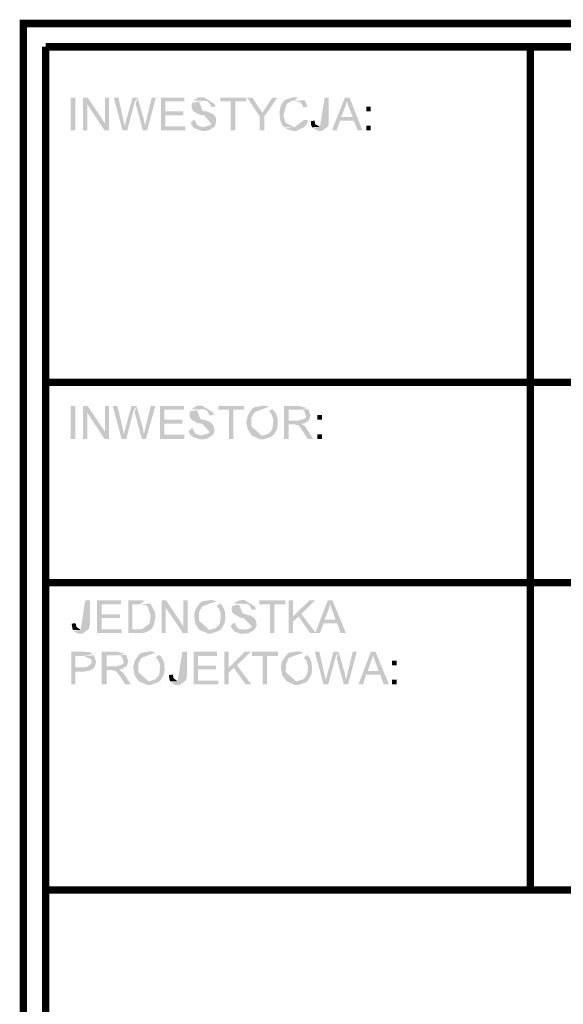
# Model space of a CAD drawing. Header units: millimetres. Extents: x -14047 to 49934, y -21523 to 14989.
# Tile 201 of 201: x 13622 to 13714, y 2850 to 3017. Entities that reach past the tile are written whole.
import ezdxf

# ---------------------------------------------------------------- set-up
doc = ezdxf.new("R2010")
doc.units = ezdxf.units.MM
doc.linetypes.add('ACAD_ISO02W100', pattern=[15, 12, -3])
doc.layers.add('A_PPOŻ', color=1, linetype='ACAD_ISO02W100', lineweight=30, true_color=0xff0000)
doc.layers.add('H', color=7, linetype='Continuous')
doc.layers.add('P', color=7, linetype='Continuous')

# ---------------------------------------------------------------- blocks, each defined once
blk = doc.blocks.new('PODKŁAD')
at = {"layer": 'H', "linetype": 'Continuous'}
for points in [[(16670.37, 5373.51), (16670.37, 5379.06), (16671.16, 5379.06), (16671.16, 5373.51)], [(16672.48, 5373.51), (16672.48, 5379.06), (16673.27, 5379.06), (16673.19, 5377.92), (16673.19, 5373.51)], [(16676.1, 5373.51), (16673.19, 5377.92), (16673.27, 5379.06), (16676.18, 5374.74)], [(16676.1, 5373.51), (16676.18, 5374.74), (16676.18, 5379.06), (16676.89, 5379.06), (16676.89, 5373.51)], [(16679.18, 5373.51), (16677.68, 5379.06), (16678.48, 5379.06), (16679.27, 5375.45), (16679.54, 5374.3)], [(16679.18, 5373.51), (16679.54, 5374.3), (16679.62, 5374.48), (16679.62, 5374.74), (16679.71, 5374.92), (16680.86, 5379.06), (16681.74, 5379.06), (16681.3, 5378.45), (16681.12, 5377.92), (16679.98, 5373.51)], [(16682.62, 5373.51), (16681.48, 5377.74), (16681.39, 5378), (16681.74, 5379.06), (16682.53, 5376.24), (16682.71, 5375.71), (16682.97, 5374.39), (16682.97, 5374.3)], [(16682.62, 5373.51), (16682.97, 5374.3), (16684.12, 5379.06), (16684.83, 5379.06), (16683.33, 5373.51)], [(16685.71, 5373.51), (16685.71, 5379.06), (16689.68, 5379.06), (16689.68, 5378.45), (16686.41, 5378.45), (16686.41, 5376.77), (16689.5, 5376.77), (16689.5, 5376.06), (16686.41, 5376.06), (16686.41, 5374.21), (16689.85, 5374.21), (16689.85, 5373.51)], [(16694.26, 5377.47), (16694.18, 5377.74), (16693.82, 5378.27), (16693.56, 5378.45), (16693.12, 5378.53), (16691.18, 5378.53), (16691.35, 5378.71), (16692.15, 5379.15), (16692.94, 5379.15), (16694.79, 5378), (16694.88, 5377.83), (16694.97, 5377.56)], [(16697.53, 5373.51), (16697.53, 5378.45), (16695.76, 5378.45), (16695.76, 5379.06), (16700.17, 5379.06), (16700.17, 5378.45), (16698.32, 5378.45), (16698.32, 5373.51)], [(16702.47, 5375.89), (16700.35, 5379.06), (16701.23, 5379.06), (16702.29, 5377.39), (16702.73, 5376.86), (16702.91, 5376.5)], [(16702.47, 5373.51), (16702.47, 5375.89), (16702.91, 5376.5), (16704.58, 5379.06), (16705.46, 5379.06), (16703.26, 5375.89), (16703.26, 5373.51)], [(16706.61, 5374.04), (16706.35, 5374.3), (16706.17, 5374.65), (16705.99, 5375.09), (16705.91, 5375.45), (16705.82, 5376.5), (16705.99, 5377.56), (16706.08, 5377.83), (16706.26, 5378.09), (16706.52, 5378.45), (16706.79, 5378.71), (16707.05, 5378.8), (16708.2, 5379.15), (16708.55, 5379.15), (16708.99, 5379.15), (16708.37, 5378.53), (16707.93, 5378.53), (16707.05, 5378), (16706.52, 5376.24), (16706.61, 5375.62), (16706.7, 5375.18), (16706.96, 5374.74), (16708.37, 5374.04)], [(16712.51, 5373.42), (16712.25, 5373.51), (16711.46, 5373.95), (16712.69, 5374.12), (16713.49, 5379.06), (16714.19, 5379.06), (16714.19, 5375.01), (16714.19, 5374.65), (16714.1, 5374.21), (16713.04, 5373.42), (16712.87, 5373.42)], [(16714.72, 5373.51), (16716.92, 5379.06), (16717.72, 5379.06), (16717.28, 5378.53), (16717.1, 5377.83), (16716.31, 5375.8), (16718.42, 5375.18), (16716.13, 5375.18), (16715.51, 5373.51)], [(16719.13, 5373.51), (16718.42, 5375.18), (16716.31, 5375.8), (16718.25, 5375.8), (16717.63, 5377.39), (16717.45, 5377.83), (16717.28, 5378.53), (16717.72, 5379.06), (16719.92, 5373.51)], [(16694.7, 5374.04), (16693.03, 5374.12), (16694, 5374.39), (16694.26, 5374.65), (16693.03, 5376.06), (16692.85, 5376.06), (16692.59, 5376.15), (16692.41, 5376.15), (16692.15, 5376.24), (16691.18, 5376.77), (16691, 5377.03), (16690.91, 5377.56), (16690.91, 5377.83), (16691, 5378.18), (16692.85, 5378.53), (16692.68, 5378.53), (16692.15, 5378.45), (16692.76, 5376.86), (16693.12, 5376.77), (16693.29, 5376.77), (16693.82, 5376.59), (16694, 5376.5), (16694.26, 5376.42), (16694.53, 5376.24), (16694.88, 5375.89), (16695.06, 5375.53), (16695.06, 5375.01), (16694.97, 5374.56), (16694.79, 5374.12)], [(16709.87, 5377.39), (16709.61, 5378), (16709.34, 5378.27), (16708.37, 5378.53), (16710.05, 5378.62), (16710.23, 5378.45), (16710.32, 5378.18), (16710.57, 5377.56)], [(16720.54, 5376.77), (16720.54, 5377.56), (16721.33, 5377.56), (16721.33, 5376.77)], [(16692.76, 5373.42), (16692.32, 5373.51), (16691.44, 5373.86), (16691.09, 5374.12), (16690.91, 5374.39), (16690.74, 5374.83), (16691.35, 5375.36), (16691.88, 5374.39), (16692.06, 5374.3), (16692.5, 5374.12), (16694.7, 5374.04), (16693.73, 5373.51), (16693.21, 5373.42)], [(16708.11, 5373.42), (16707.85, 5373.51), (16706.79, 5373.86), (16708.37, 5374.04), (16709.96, 5375.27), (16710.66, 5375.27), (16710.57, 5374.83), (16710.49, 5374.65), (16709.96, 5374.04), (16708.9, 5373.51), (16708.64, 5373.42)], [(16711.37, 5374.04), (16711.28, 5374.21), (16711.19, 5374.48), (16711.19, 5375.09), (16711.81, 5375.18), (16711.81, 5375.01), (16711.9, 5374.56), (16712.69, 5374.12)], [(16720.54, 5373.51), (16720.54, 5374.3), (16721.33, 5374.3), (16721.33, 5373.51)], [(16670.37, 5321.13), (16670.37, 5326.68), (16671.16, 5326.68), (16671.16, 5321.13)], [(16672.48, 5321.13), (16672.48, 5326.68), (16673.27, 5326.68), (16673.19, 5325.54), (16673.19, 5321.13)], [(16676.1, 5321.13), (16673.19, 5325.54), (16673.27, 5326.68), (16676.18, 5322.36)], [(16676.1, 5321.13), (16676.18, 5322.36), (16676.18, 5326.68), (16676.89, 5326.68), (16676.89, 5321.13)], [(16679.01, 5321.13), (16677.51, 5326.68), (16678.3, 5326.68), (16679.18, 5323.07), (16679.36, 5321.92)], [(16679.01, 5321.13), (16679.36, 5321.92), (16679.45, 5322.1), (16679.45, 5322.36), (16679.54, 5322.54), (16680.68, 5326.68), (16681.56, 5326.68), (16681.12, 5326.07), (16680.95, 5325.54), (16679.8, 5321.13)], [(16682.45, 5321.13), (16681.3, 5325.36), (16681.21, 5325.63), (16681.56, 5326.68), (16682.36, 5323.86), (16682.53, 5323.33), (16682.8, 5322.01), (16682.8, 5321.92)], [(16682.45, 5321.13), (16682.8, 5321.92), (16683.94, 5326.68), (16684.74, 5326.68), (16683.15, 5321.13)], [(16685.53, 5321.13), (16685.53, 5326.68), (16689.59, 5326.68), (16689.59, 5326.07), (16686.24, 5326.07), (16686.24, 5324.39), (16689.32, 5324.39), (16689.32, 5323.69), (16686.24, 5323.69), (16686.24, 5321.83), (16689.68, 5321.83), (16689.68, 5321.13)], [(16694.35, 5321.66), (16692.68, 5321.75), (16693.65, 5322.01), (16694, 5322.28), (16692.68, 5323.69), (16692.5, 5323.69), (16692.24, 5323.77), (16692.06, 5323.77), (16691.79, 5323.86), (16690.91, 5324.39), (16690.65, 5324.66), (16690.56, 5325.19), (16690.56, 5325.45), (16690.65, 5325.8), (16692.59, 5326.16), (16691.79, 5326.07), (16692.41, 5324.48), (16692.76, 5324.39), (16692.94, 5324.39), (16693.47, 5324.22), (16693.73, 5324.13), (16694, 5324.04), (16694.18, 5323.86), (16694.53, 5323.51), (16694.7, 5323.16), (16694.79, 5322.63), (16694.7, 5322.19), (16694.44, 5321.75)], [(16693.91, 5325.1), (16693.82, 5325.36), (16693.56, 5325.89), (16693.21, 5326.07), (16692.85, 5326.16), (16690.91, 5326.16), (16691.09, 5326.33), (16691.88, 5326.77), (16692.68, 5326.77), (16694.53, 5325.63), (16694.62, 5325.45), (16694.62, 5325.19)], [(16697.26, 5321.13), (16697.26, 5326.07), (16695.41, 5326.07), (16695.41, 5326.68), (16699.82, 5326.68), (16699.82, 5326.07), (16697.97, 5326.07), (16697.97, 5321.13)], [(16701.14, 5321.66), (16700.44, 5322.72), (16700.17, 5324.04), (16700.26, 5324.3), (16700.44, 5325.1), (16701.14, 5326.24), (16701.58, 5326.51), (16703.17, 5326.77), (16703.79, 5326.68), (16704.05, 5326.6), (16702.91, 5326.16), (16701.58, 5325.63), (16701.05, 5324.74), (16701.05, 5323.25), (16702.82, 5321.66)], [(16702.55, 5321.04), (16701.14, 5321.66), (16702.91, 5321.66), (16703.97, 5322.01), (16704.23, 5322.28), (16704.41, 5322.45), (16704.58, 5322.8), (16704.67, 5323.16), (16704.76, 5324.22), (16704.76, 5324.48), (16704.49, 5325.27), (16704.05, 5325.8), (16704.58, 5326.24), (16704.94, 5325.8), (16705.11, 5325.63), (16705.29, 5325.27), (16705.46, 5324.83), (16705.55, 5323.6), (16705.38, 5322.72), (16704.85, 5321.83), (16704.41, 5321.48), (16703.08, 5321.04)], [(16706.61, 5321.13), (16706.61, 5326.68), (16709.26, 5326.68), (16710.57, 5326.33), (16709.17, 5326.07), (16707.4, 5326.07), (16707.4, 5324.22), (16710.75, 5324.22), (16710.05, 5323.77), (16709.7, 5323.69), (16708.2, 5323.6), (16707.4, 5323.6), (16707.4, 5321.13)], [(16710.75, 5324.22), (16707.4, 5324.22), (16708.99, 5324.22), (16709.17, 5324.3), (16709.96, 5324.48), (16710.23, 5324.66), (16710.32, 5324.92), (16710.05, 5325.8), (16709.79, 5325.98), (16709.34, 5326.07), (16710.75, 5326.16), (16711.1, 5325.1), (16710.84, 5324.3)], [(16712.25, 5324.39), (16712.25, 5325.19), (16713.04, 5325.19), (16713.04, 5324.39)], [(16692.41, 5321.04), (16691.97, 5321.13), (16691.09, 5321.48), (16690.82, 5321.75), (16690.56, 5322.01), (16690.38, 5322.45), (16691, 5322.98), (16691.53, 5322.01), (16691.79, 5321.92), (16692.24, 5321.75), (16694.35, 5321.66), (16693.47, 5321.13), (16692.85, 5321.04)], [(16710.57, 5321.13), (16709.87, 5322.28), (16709.08, 5323.42), (16708.2, 5323.6), (16709.52, 5323.69), (16710.14, 5323.25), (16710.4, 5322.89), (16711.54, 5321.13)], [(16712.25, 5321.13), (16712.25, 5321.92), (16713.04, 5321.92), (16713.04, 5321.13)], [(16671.87, 5288.06), (16671.6, 5288.06), (16670.81, 5288.5), (16672.04, 5288.68), (16672.84, 5293.71), (16673.63, 5293.71), (16673.63, 5289.56), (16673.54, 5289.3), (16673.45, 5288.85), (16672.4, 5288.06), (16672.31, 5288.06)], [(16674.86, 5288.15), (16674.86, 5293.71), (16678.92, 5293.71), (16678.92, 5293), (16675.65, 5293), (16675.65, 5291.32), (16678.74, 5291.32), (16678.74, 5290.71), (16675.65, 5290.71), (16675.65, 5288.77), (16679.01, 5288.77), (16679.01, 5288.15)], [(16680.15, 5288.15), (16680.15, 5293.71), (16682.18, 5293.71), (16682.36, 5293.71), (16682.97, 5293.62), (16682, 5293), (16680.86, 5293), (16680.86, 5288.77), (16683.94, 5288.68), (16682.8, 5288.15), (16682.36, 5288.15)], [(16685.8, 5288.15), (16685.8, 5293.71), (16686.59, 5293.71), (16686.5, 5292.47), (16686.5, 5288.15)], [(16689.41, 5288.15), (16686.5, 5292.47), (16686.59, 5293.71), (16689.5, 5289.3)], [(16689.41, 5288.15), (16689.5, 5289.3), (16689.5, 5293.71), (16690.21, 5293.71), (16690.21, 5288.15)], [(16692.24, 5288.68), (16691.53, 5289.74), (16691.35, 5290.97), (16691.35, 5291.32), (16691.53, 5292.12), (16692.24, 5293.18), (16692.68, 5293.53), (16694.26, 5293.79), (16694.88, 5293.62), (16695.15, 5293.53), (16694, 5293.18), (16692.68, 5292.65), (16692.15, 5291.68), (16692.15, 5290.27), (16693.91, 5288.68)], [(16701.05, 5292.12), (16700.97, 5292.38), (16700.7, 5292.91), (16700.35, 5293.09), (16700, 5293.09), (16698.06, 5293.18), (16698.23, 5293.35), (16699.03, 5293.71), (16699.82, 5293.79), (16701.67, 5292.65), (16701.76, 5292.38), (16701.76, 5292.12)], [(16704.23, 5288.15), (16704.23, 5293), (16702.38, 5293), (16702.38, 5293.71), (16706.79, 5293.71), (16706.79, 5293), (16704.94, 5293), (16704.94, 5288.15)], [(16707.4, 5288.15), (16707.4, 5293.71), (16708.11, 5293.71), (16708.11, 5288.15)], [(16708.11, 5290.09), (16708.11, 5290.97), (16710.93, 5293.71), (16711.9, 5293.71), (16709.52, 5291.41), (16709.08, 5290.97)], [(16711.9, 5288.15), (16714.01, 5293.71), (16714.81, 5293.71), (16714.37, 5293.09), (16714.28, 5292.47), (16713.49, 5290.44), (16715.6, 5289.82), (16713.31, 5289.82), (16712.69, 5288.15)], [(16716.22, 5288.15), (16715.6, 5289.82), (16713.49, 5290.44), (16715.34, 5290.44), (16714.81, 5291.94), (16714.63, 5292.38), (16714.37, 5293.09), (16714.81, 5293.71), (16717.1, 5288.15)], [(16683.94, 5288.68), (16680.86, 5288.77), (16682.18, 5288.77), (16682.53, 5288.85), (16683.77, 5289.74), (16683.94, 5291.15), (16683.42, 5292.65), (16683.06, 5292.91), (16682.53, 5293), (16682, 5293), (16683.94, 5293.18), (16684.65, 5291.76), (16684.74, 5291.24), (16684.74, 5290.62), (16684.65, 5290.35), (16684.56, 5289.82), (16684.47, 5289.56), (16684.39, 5289.3), (16684.03, 5288.77)], [(16693.73, 5288.06), (16692.24, 5288.68), (16694, 5288.68), (16695.06, 5289.03), (16695.32, 5289.3), (16695.5, 5289.47), (16695.67, 5289.74), (16695.76, 5290.09), (16695.85, 5291.24), (16695.85, 5291.5), (16695.59, 5292.21), (16695.15, 5292.74), (16695.67, 5293.18), (16696.12, 5292.82), (16696.2, 5292.56), (16696.38, 5292.29), (16696.56, 5291.76), (16696.64, 5290.62), (16696.47, 5289.74), (16695.94, 5288.85), (16695.5, 5288.5), (16694.18, 5288.06)], [(16701.5, 5288.68), (16699.82, 5288.68), (16700.79, 5288.94), (16701.14, 5289.3), (16699.82, 5290.62), (16699.64, 5290.71), (16699.38, 5290.71), (16699.2, 5290.79), (16698.94, 5290.88), (16698.06, 5291.41), (16697.79, 5291.68), (16697.7, 5292.21), (16697.7, 5292.38), (16697.79, 5292.74), (16699.73, 5293.18), (16698.94, 5293), (16699.56, 5291.5), (16699.91, 5291.41), (16700.08, 5291.32), (16700.61, 5291.15), (16700.88, 5291.15), (16701.14, 5290.97), (16701.32, 5290.88), (16701.67, 5290.53), (16701.85, 5290.18), (16701.94, 5289.56), (16701.85, 5289.21), (16701.58, 5288.77)], [(16711.02, 5288.15), (16709.08, 5290.97), (16709.52, 5291.41), (16711.99, 5288.15)], [(16670.81, 5288.68), (16670.63, 5288.85), (16670.63, 5289.12), (16670.54, 5289.74), (16671.16, 5289.82), (16671.25, 5289.65), (16671.34, 5289.21), (16672.04, 5288.68)], [(16699.56, 5288.06), (16699.11, 5288.06), (16698.23, 5288.41), (16697.97, 5288.68), (16697.7, 5289.03), (16697.53, 5289.38), (16698.14, 5290), (16698.67, 5289.03), (16698.94, 5288.85), (16699.38, 5288.77), (16701.5, 5288.68), (16700.61, 5288.15), (16700, 5288.06)], [(16670.46, 5279.42), (16670.46, 5284.97), (16672.75, 5284.97), (16673.63, 5284.89), (16673.89, 5284.71), (16674.16, 5284.62), (16672.57, 5284.27), (16671.16, 5284.27), (16671.16, 5282.33), (16674.33, 5282.24), (16674.16, 5282.06), (16673.8, 5281.89), (16673.27, 5281.71), (16672.66, 5281.62), (16671.16, 5281.62), (16671.16, 5279.42)], [(16674.33, 5282.24), (16671.16, 5282.33), (16672.75, 5282.33), (16673.19, 5282.42), (16673.89, 5283.03), (16673.89, 5283.65), (16672.57, 5284.27), (16674.33, 5284.36), (16674.68, 5283.21), (16674.42, 5282.33)], [(16675.65, 5279.42), (16675.65, 5284.97), (16678.3, 5284.97), (16679.62, 5284.62), (16678.21, 5284.36), (16676.45, 5284.36), (16676.45, 5282.5), (16679.8, 5282.5), (16679.09, 5282.06), (16678.74, 5281.98), (16677.24, 5281.89), (16676.45, 5281.89), (16676.45, 5279.42)], [(16679.8, 5282.5), (16676.45, 5282.5), (16678.04, 5282.5), (16678.21, 5282.5), (16679.01, 5282.77), (16679.27, 5282.95), (16679.36, 5283.21), (16679.09, 5284.09), (16678.83, 5284.27), (16678.39, 5284.36), (16679.8, 5284.44), (16680.15, 5283.3), (16679.89, 5282.59)], [(16681.92, 5279.95), (16681.21, 5281.01), (16681.03, 5282.24), (16681.03, 5282.59), (16681.21, 5283.39), (16681.92, 5284.44), (16682.36, 5284.8), (16683.94, 5285.06), (16684.56, 5284.89), (16684.83, 5284.8), (16683.68, 5284.44), (16682.36, 5283.92), (16681.83, 5282.95), (16681.83, 5281.53), (16683.59, 5279.95)], [(16683.42, 5279.33), (16681.92, 5279.95), (16683.68, 5279.95), (16684.74, 5280.3), (16685, 5280.56), (16685.18, 5280.74), (16685.36, 5281.01), (16685.44, 5281.36), (16685.53, 5282.5), (16685.53, 5282.77), (16685.27, 5283.47), (16684.83, 5284), (16685.36, 5284.44), (16685.8, 5284.09), (16685.89, 5283.83), (16686.06, 5283.56), (16686.24, 5283.03), (16686.33, 5281.89), (16686.15, 5281.01), (16685.62, 5280.12), (16685.18, 5279.77), (16683.86, 5279.33)], [(16688.35, 5279.33), (16688.09, 5279.33), (16687.38, 5279.77), (16688.53, 5279.95), (16689.32, 5284.97), (16690.12, 5284.97), (16690.12, 5280.83), (16690.03, 5280.56), (16689.94, 5280.12), (16688.88, 5279.33), (16688.8, 5279.33)], [(16691.27, 5279.42), (16691.27, 5284.97), (16695.23, 5284.97), (16695.23, 5284.27), (16691.97, 5284.27), (16691.97, 5282.59), (16695.06, 5282.59), (16695.06, 5281.98), (16691.97, 5281.98), (16691.97, 5280.04), (16695.41, 5280.04), (16695.41, 5279.42)], [(16696.47, 5279.42), (16696.47, 5284.97), (16697.17, 5284.97), (16697.17, 5279.42)], [(16697.17, 5281.36), (16697.17, 5282.24), (16699.91, 5284.97), (16700.97, 5284.97), (16698.59, 5282.68), (16698.06, 5282.24)], [(16702.99, 5279.42), (16702.99, 5284.27), (16701.14, 5284.27), (16701.14, 5284.97), (16705.55, 5284.97), (16705.55, 5284.27), (16703.7, 5284.27), (16703.7, 5279.42)], [(16707.05, 5279.95), (16706.26, 5281.01), (16706.08, 5282.24), (16706.08, 5282.59), (16706.26, 5283.39), (16707.05, 5284.44), (16707.4, 5284.8), (16708.99, 5285.06), (16709.7, 5284.89), (16709.96, 5284.8), (16708.73, 5284.44), (16707.4, 5283.92), (16706.96, 5282.95), (16706.88, 5281.53), (16708.64, 5279.95)], [(16708.46, 5279.33), (16707.05, 5279.95), (16708.73, 5279.95), (16709.87, 5280.3), (16710.14, 5280.56), (16710.23, 5280.74), (16710.4, 5281.01), (16710.57, 5281.36), (16710.66, 5282.5), (16710.57, 5282.77), (16710.4, 5283.47), (16709.96, 5284), (16710.49, 5284.44), (16710.84, 5284.09), (16711.02, 5283.83), (16711.1, 5283.56), (16711.28, 5283.03), (16711.37, 5281.89), (16711.19, 5281.01), (16710.66, 5280.12), (16710.32, 5279.77), (16708.99, 5279.33)], [(16713.31, 5279.42), (16711.81, 5284.97), (16712.6, 5284.97), (16713.4, 5281.36), (16713.66, 5280.21)], [(16713.31, 5279.42), (16713.66, 5280.21), (16713.75, 5280.39), (16713.75, 5280.56), (16713.84, 5280.74), (16714.98, 5284.97), (16715.87, 5284.97), (16715.43, 5284.27), (16715.25, 5283.74), (16714.1, 5279.42)], [(16716.75, 5279.42), (16715.6, 5283.65), (16715.51, 5283.83), (16715.87, 5284.97), (16716.66, 5282.15), (16716.84, 5281.62), (16717.1, 5280.3), (16717.1, 5280.21)], [(16716.75, 5279.42), (16717.1, 5280.21), (16718.25, 5284.97), (16718.95, 5284.97), (16717.45, 5279.42)], [(16719.22, 5279.42), (16721.33, 5284.97), (16722.13, 5284.97), (16721.69, 5284.36), (16721.51, 5283.74), (16720.81, 5281.71), (16722.92, 5281.09), (16720.54, 5281.09), (16720.01, 5279.42)], [(16723.54, 5279.42), (16722.92, 5281.09), (16720.81, 5281.71), (16722.66, 5281.71), (16722.13, 5283.21), (16721.95, 5283.65), (16721.69, 5284.36), (16722.13, 5284.97), (16724.42, 5279.42)], [(16679.62, 5279.42), (16678.92, 5280.56), (16678.12, 5281.62), (16677.24, 5281.89), (16678.57, 5281.98), (16679.18, 5281.45), (16679.45, 5281.18), (16680.59, 5279.42)], [(16700.08, 5279.42), (16698.06, 5282.24), (16698.59, 5282.68), (16701.05, 5279.42)], [(16724.95, 5282.68), (16724.95, 5283.47), (16725.74, 5283.47), (16725.74, 5282.68)], [(16687.3, 5279.95), (16687.21, 5280.12), (16687.12, 5280.39), (16687.03, 5281.01), (16687.74, 5281.09), (16687.74, 5280.92), (16687.83, 5280.48), (16688.53, 5279.95)], [(16724.95, 5279.42), (16724.95, 5280.21), (16725.74, 5280.21), (16725.74, 5279.42)]]:
    blk.add_hatch(color=256, dxfattribs=at).paths.add_polyline_path(points)
at = {"layer": 'P', "const_width": 1.27}
for points in [[(17108.72, 5391.67), (16662.34, 5391.67), (16662.34, 5004.99)], [(16662.34, 5391.67), (16662.34, 5361.16)], [(16666.13, 5387.71), (17104.84, 5387.71)], [(16666.13, 5387.71), (16666.13, 5357.37)], [(16748.41, 5387.71), (16748.41, 5357.37)], [(16662.34, 5004.99), (16662.34, 5361.16)], [(16666.13, 5357.37), (16666.13, 5043.44)], [(16748.41, 5357.37), (16748.41, 5244.5)], [(16666.13, 5330.74), (17104.84, 5330.74)], [(16666.13, 5296.7), (17104.84, 5296.7)], [(17104.84, 5244.5), (16666.13, 5244.5)]]:
    blk.add_lwpolyline(points, dxfattribs=at)

msp = doc.modelspace()

# ---------------------------------------------------------------- block references
at = {"layer": 'A_PPOŻ'}
msp.add_blockref('PODKŁAD', (-3039.768, -2375.465), dxfattribs=at)

doc.saveas('drawing.dxf')
